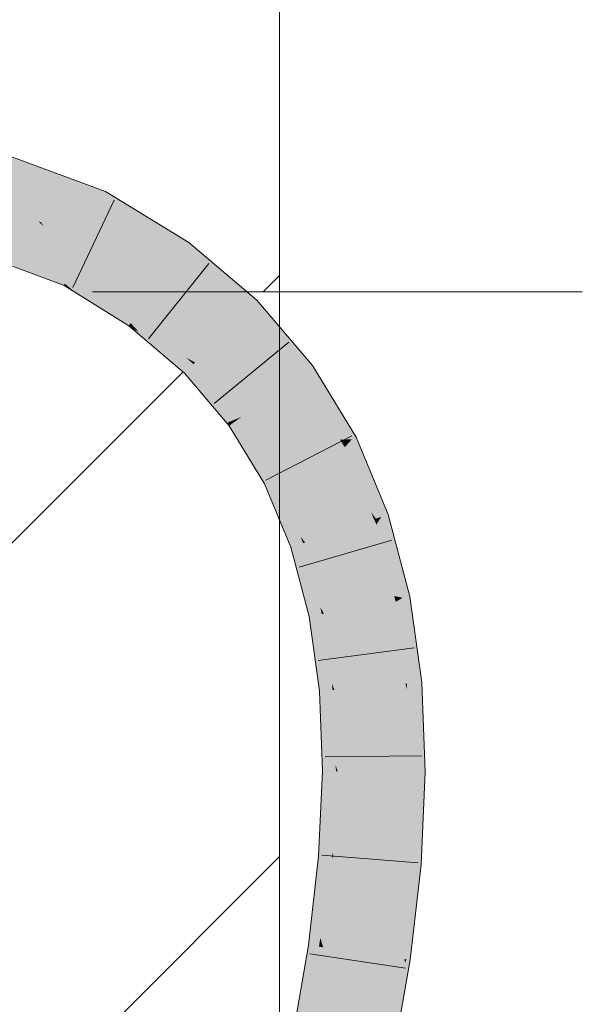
# Model space of a CAD drawing. Extents: x -620 to 3480, y 62 to 1102.
# Tile 135 of 256: x 180.25 to 181.62, y 733.32 to 735.72. Entities that reach past the tile are written whole.
import ezdxf
from ezdxf.lldxf.tags import DXFTag

# ---------------------------------------------------------------- set-up
doc = ezdxf.new("R2010")
doc.units = 0
doc.layers.get('0').update_dxf_attribs({"lineweight": 13})
doc.layers.add('E_Detail_Linie_Text_Bem', color=7, linetype='Continuous', lineweight=13)
for name, color, linetype, lineweight, true_color in [('E_Detail_Wandschraffur', 7, 'Continuous', 5, 0xc0c0c0), ('E_Leerrohr 25-A06G9STU8I', 7, 'Continuous', 9, 0xff8000), ('E_Leerrohr 25-Shading', 7, 'Continuous', 9, 0xff8000)]:
    doc.layers.add(name, color=color, linetype=linetype, lineweight=lineweight, true_color=true_color)
tags = doc.linetypes.add('fein_strichliert', pattern=[4, 1, -2, 1]).pattern_tags.tags
tags[8:9] = [DXFTag(74, 4), DXFTag(75, 0), DXFTag(340, '0'), DXFTag(46, 0.0), DXFTag(50, 0.0), DXFTag(44, 0.0), DXFTag(45, 0.0)]
tags[6:7] = [DXFTag(74, 4), DXFTag(75, 0), DXFTag(340, '0'), DXFTag(46, 0.0), DXFTag(50, 0.0), DXFTag(44, 0.0), DXFTag(45, 0.0)]
tags[4:5] = [DXFTag(74, 4), DXFTag(75, 0), DXFTag(340, '0'), DXFTag(46, 0.0), DXFTag(50, 0.0), DXFTag(44, 0.0), DXFTag(45, 0.0)]

# ---------------------------------------------------------------- blocks, each defined once
blk = doc.blocks.new('Shading-A06G9SG38I', base_point=(178.739, 735.4243))
at = {"layer": 'E_Leerrohr 25-Shading', "color": 43, "true_color": 0xd7ab7f}
for points in [[(180.0606, 735.4072), (180.2711, 735.3681), (179.9819, 735.4717), (180.0047, 735.4667)], [(180.0606, 735.4072), (180.2301, 735.3523), (180.2711, 735.3681), (180.3989, 735.3209)], [(180.3534, 735.2988), (180.4517, 735.2806), (180.1872, 735.3603), (180.2301, 735.3523)], [(180.2301, 735.3523), (180.4517, 735.2806), (180.3989, 735.3209), (180.4596, 735.2984)], [(180.3534, 735.2988), (180.4015, 735.2809), (180.4517, 735.2806), (180.4481, 735.2723)], [(180.5601, 735.2368), (180.4596, 735.2984), (180.4517, 735.2806)], [(180.4015, 735.2809), (180.4448, 735.2649), (180.4481, 735.2723)], [(180.4448, 735.2649), (180.6626, 735.1739), (180.4481, 735.2723), (180.606, 735.2086)], [(180.606, 735.2086), (180.5601, 735.2368), (180.4481, 735.2723), (180.4517, 735.2806)], [(180.6626, 735.1739), (180.4448, 735.2649), (180.6411, 735.1442)], [(180.2458, 735.1117), (180.2928, 735.0942), (180.0428, 735.2263), (180.1385, 735.1788)], [(180.1793, 735.1754), (180.0714, 735.2156), (180.3587, 735.0696), (180.1385, 735.1788)], [(180.2928, 735.0942), (180.3587, 735.0696), (180.1385, 735.1788)], [(180.1793, 735.1754), (180.3587, 735.0696), (180.3606, 735.074)], [(180.3606, 735.074), (180.3703, 735.0961), (180.1793, 735.1754), (180.328, 735.1201)], [(180.6626, 735.1739), (180.6411, 735.1442), (180.8278, 735.0334), (180.8019, 735.0075)], [(180.3703, 735.0961), (180.3735, 735.1031), (180.328, 735.1201)], [(180.5166, 734.9722), (180.5208, 734.9781), (180.3703, 735.0961), (180.3734, 735.1031)], [(180.3734, 735.1031), (180.5208, 734.9781), (180.3735, 735.1031), (180.5328, 734.9946)], [(180.5328, 734.9946), (180.5374, 735.001), (180.3735, 735.1031)], [(180.5166, 734.9722), (180.3703, 735.0961), (180.3874, 735.0518), (180.3606, 735.074)], [(180.3606, 735.074), (180.3587, 735.0696), (180.3874, 735.0518)], [(180.5166, 734.9722), (180.3874, 735.0518), (180.516, 734.9714)], [(180.9631, 734.8748), (180.8278, 735.0334), (180.8817, 734.9141), (180.8019, 735.0075)], [(180.5208, 734.9781), (180.5403, 734.9565), (180.5328, 734.9946), (180.6108, 734.9182)], [(180.5328, 734.9946), (180.6108, 734.9182), (180.5374, 735.001), (180.6563, 734.8935)], [(180.6563, 734.8935), (180.6773, 734.8821), (180.5374, 735.001)], [(180.5166, 734.9722), (180.516, 734.9714), (180.5217, 734.9665)], [(180.5217, 734.9665), (180.5403, 734.9565), (180.5166, 734.9722), (180.5208, 734.9781)], [(180.5403, 734.9565), (180.5217, 734.9665), (180.5621, 734.9321)], [(180.5621, 734.9321), (180.6108, 734.9182), (180.5403, 734.9565)], [(180.5621, 734.9321), (180.6514, 734.8562), (180.6108, 734.9182), (180.6626, 734.8674)], [(180.6108, 734.9182), (180.6626, 734.8674), (180.6563, 734.8935), (180.6733, 734.8782)], [(180.9631, 734.8748), (180.8817, 734.9141), (180.9382, 734.8568)], [(180.8817, 734.9141), (180.9334, 734.8533), (180.9382, 734.8568)], [(180.6733, 734.8782), (180.6773, 734.8821), (180.6563, 734.8935)], [(180.6626, 734.8674), (180.6514, 734.8562), (180.7548, 734.735)], [(180.7548, 734.735), (180.7746, 734.7432), (180.6626, 734.8674), (180.6733, 734.8782)], [(180.6733, 734.8782), (180.7746, 734.7432), (180.6773, 734.8821), (180.7848, 734.7474)], [(180.7848, 734.7474), (180.7903, 734.7496), (180.6773, 734.8821)], [(181.0692, 734.7003), (180.9631, 734.8748), (181.0587, 734.6949), (180.9382, 734.8568)], [(181.0587, 734.6949), (180.9382, 734.8568), (181.0301, 734.6943), (180.9334, 734.8533)], [(180.7606, 734.7281), (180.7769, 734.74), (180.7548, 734.735), (180.7746, 734.7432)], [(180.7769, 734.74), (180.7606, 734.7281), (180.8505, 734.5892), (180.8463, 734.587)], [(180.7746, 734.7432), (180.7769, 734.74), (180.7848, 734.7474), (180.7856, 734.7463)], [(180.8505, 734.5892), (180.8641, 734.5961), (180.7769, 734.74), (180.7856, 734.7463)], [(180.7856, 734.7463), (180.7903, 734.7496), (180.7848, 734.7474)], [(180.7856, 734.7463), (180.8641, 734.5961), (180.7903, 734.7496), (180.8739, 734.6011)], [(180.8739, 734.6011), (180.879, 734.6036), (180.7903, 734.7496)], [(181.0388, 734.6848), (181.0587, 734.6949), (181.0318, 734.6919), (181.0301, 734.6943)], [(181.0301, 734.6943), (181.0366, 734.6837), (181.0373, 734.6841)], [(181.0373, 734.6841), (181.0388, 734.6848), (181.0318, 734.6919)], [(181.044, 734.6786), (181.0587, 734.6949), (181.0388, 734.6848)], [(181.0587, 734.6949), (181.044, 734.6786), (181.1097, 734.6029), (181.111, 734.6)], [(181.1097, 734.6029), (181.0692, 734.7003), (181.0587, 734.6949)], [(181.0366, 734.6837), (181.0416, 734.676), (181.0373, 734.6841)], [(181.1303, 734.5063), (181.0366, 734.6837), (181.1172, 734.502), (181.1055, 734.5179)], [(181.0366, 734.6837), (181.1303, 734.5063), (181.0416, 734.676)], [(181.0373, 734.6841), (181.0416, 734.676), (181.0388, 734.6848), (181.044, 734.6786)], [(181.044, 734.6786), (181.0416, 734.676), (181.111, 734.6), (181.1475, 734.5121)], [(181.1303, 734.5063), (181.1475, 734.5121), (181.0416, 734.676)], [(180.8615, 734.5504), (180.8893, 734.5151), (180.8505, 734.5892), (180.8641, 734.5961)], [(180.8641, 734.5961), (180.8893, 734.5151), (180.8739, 734.6011), (180.9144, 734.4833)], [(180.8739, 734.6011), (180.9144, 734.4833), (180.879, 734.6036), (180.9341, 734.4582)], [(180.9341, 734.4582), (180.9453, 734.444), (180.879, 734.6036)], [(180.8505, 734.5892), (180.8463, 734.587), (180.8615, 734.5504)], [(180.9106, 734.4324), (180.9146, 734.4337), (180.8615, 734.5504), (180.8893, 734.5151)], [(180.8893, 734.5151), (180.9146, 734.4337), (180.9144, 734.4833), (180.9297, 734.4388)], [(181.1055, 734.5179), (181.114, 734.5009), (181.1172, 734.502)], [(181.1055, 734.5179), (181.1128, 734.5005), (181.114, 734.5009)], [(181.1128, 734.5005), (181.1188, 734.4877), (181.114, 734.5009)], [(181.1825, 734.3093), (181.1128, 734.5005), (181.162, 734.3137), (181.162, 734.3138)], [(181.1128, 734.5005), (181.1825, 734.3093), (181.1188, 734.4877)], [(181.114, 734.5009), (181.1188, 734.4877), (181.1172, 734.502), (181.1225, 734.4937)], [(181.1225, 734.4937), (181.1303, 734.5063), (181.1172, 734.502)], [(181.1303, 734.5063), (181.1225, 734.4937), (181.1544, 734.4429)], [(181.1916, 734.3449), (181.1475, 734.5121), (181.1303, 734.5063)], [(180.9144, 734.4833), (180.9297, 734.4388), (180.9341, 734.4582), (180.9402, 734.4423)], [(181.1225, 734.4937), (181.1188, 734.4877), (181.1916, 734.3449), (181.2, 734.3127)], [(181.1825, 734.3093), (181.2, 734.3127), (181.1188, 734.4877)], [(181.1225, 734.4937), (181.1916, 734.3449), (181.1544, 734.4429)], [(180.9402, 734.4423), (180.9453, 734.444), (180.9341, 734.4582)], [(180.9146, 734.4337), (180.9106, 734.4324), (180.92, 734.3965)], [(180.92, 734.3965), (180.9442, 734.3535), (180.9146, 734.4337), (180.9297, 734.4388)], [(180.9297, 734.4388), (180.9442, 734.3535), (180.9402, 734.4423), (180.9657, 734.3155)], [(180.9402, 734.4423), (180.9657, 734.3155), (180.9453, 734.444), (180.9819, 734.2867)], [(180.9819, 734.2867), (180.9908, 734.271), (180.9453, 734.444)], [(180.9548, 734.2639), (180.9594, 734.2648), (180.92, 734.3965), (180.9442, 734.3535)], [(180.9442, 734.3535), (180.9594, 734.2648), (180.9657, 734.3155), (180.9752, 734.2679)], [(180.9657, 734.3155), (180.9752, 734.2679), (180.9819, 734.2867), (180.9858, 734.27)], [(181.162, 734.3138), (181.1641, 734.3056), (181.1647, 734.3057)], [(181.1825, 734.3093), (181.162, 734.3137), (181.166, 734.306)], [(181.162, 734.3137), (181.1647, 734.3057), (181.166, 734.306)], [(181.1682, 734.3011), (181.1825, 734.3093), (181.166, 734.306)], [(181.1825, 734.3093), (181.1682, 734.3011), (181.2039, 734.2217)], [(181.2245, 734.1376), (181.2, 734.3127), (181.1825, 734.3093)], [(180.9858, 734.27), (180.9908, 734.271), (180.9819, 734.2867)], [(181.1641, 734.3056), (181.166, 734.2999), (181.1647, 734.3057)], [(181.1927, 734.1004), (181.2101, 734.1019), (181.1641, 734.3056), (181.166, 734.2999)], [(181.1647, 734.3057), (181.166, 734.2999), (181.166, 734.306), (181.1682, 734.3011)], [(181.1682, 734.3011), (181.166, 734.2999), (181.2245, 734.1376), (181.2292, 734.1036)], [(181.2101, 734.1019), (181.2292, 734.1036), (181.166, 734.2999)], [(181.1682, 734.3011), (181.2245, 734.1376), (181.2039, 734.2217)], [(180.9594, 734.2648), (180.9548, 734.2639), (180.9607, 734.2221)], [(180.9607, 734.2221), (180.9807, 734.173), (180.9594, 734.2648), (180.9752, 734.2679)], [(180.9752, 734.2679), (180.9807, 734.173), (180.9858, 734.27), (180.9978, 734.1312)], [(180.9858, 734.27), (180.9978, 734.1312), (180.9908, 734.271), (181.0102, 734.1008)], [(181.0102, 734.1008), (181.0166, 734.085), (180.9908, 734.271)], [(180.9802, 734.0818), (180.9859, 734.0824), (180.9607, 734.2221), (180.9807, 734.173)], [(180.9807, 734.173), (180.9859, 734.0824), (180.9978, 734.1312), (181.0019, 734.0837)], [(180.9978, 734.1312), (181.0019, 734.0837), (181.0102, 734.1008), (181.012, 734.0847)], [(181.012, 734.0847), (181.0166, 734.085), (181.0102, 734.1008)], [(181.1927, 734.1004), (181.2014, 734.0591), (181.2101, 734.1019), (181.227, 733.9739)], [(181.1933, 734.0861), (181.1933, 734.0859), (181.1927, 734.1004), (181.2014, 734.0591)], [(181.237, 733.898), (181.2292, 734.1036), (181.2101, 734.1019)], [(180.9859, 734.0824), (180.9802, 734.0818), (180.9824, 734.0236)], [(180.9824, 734.0236), (180.9981, 733.972), (180.9859, 734.0824), (181.0019, 734.0837)], [(181.0019, 734.0837), (180.9981, 733.972), (181.012, 734.0847), (181.011, 733.9301)], [(181.012, 734.0847), (181.011, 733.9301), (181.0166, 734.085), (181.0198, 733.9012)], [(181.0198, 733.9012), (181.0241, 733.887), (181.0166, 734.085)], [(181.2009, 733.8861), (181.2155, 733.886), (181.1933, 734.0861)], [(181.1933, 734.0859), (181.2155, 733.886), (181.2014, 734.0591), (181.2375, 733.8859)], [(181.2014, 734.0591), (181.2375, 733.8859), (181.227, 733.9739), (181.237, 733.898)], [(180.9875, 733.8871), (180.9953, 733.8871), (180.9824, 734.0236), (180.9981, 733.972)], [(180.9981, 733.972), (180.9953, 733.8871), (181.011, 733.9301), (181.0107, 733.887)], [(181.011, 733.9301), (181.0107, 733.887), (181.0198, 733.9012), (181.02, 733.887)], [(181.02, 733.887), (181.0241, 733.887), (181.0198, 733.9012)], [(180.9953, 733.8871), (180.9875, 733.8871), (180.9834, 733.7979)], [(180.9834, 733.7979), (180.9959, 733.7498), (180.9953, 733.8871), (181.0107, 733.887)], [(181.0107, 733.887), (180.9959, 733.7498), (181.02, 733.887), (181.0054, 733.713)], [(181.02, 733.887), (181.0054, 733.713), (181.0241, 733.887), (181.0116, 733.6891)], [(181.0116, 733.6891), (181.0145, 733.6778), (181.0241, 733.887)], [(181.1985, 733.8347), (181.2155, 733.886), (181.2009, 733.8861)], [(181.1985, 733.8347), (181.1987, 733.8334), (181.2155, 733.886), (181.2227, 733.6974)], [(181.2276, 733.6694), (181.2375, 733.8859), (181.2227, 733.6974), (181.2155, 733.886)], [(181.1985, 733.8347), (181.1907, 733.6635), (181.2016, 733.6627)], [(181.2241, 733.6608), (181.1985, 733.8347), (181.2016, 733.6627)], [(181.1987, 733.8334), (181.2241, 733.6608), (181.2227, 733.6974)], [(180.978, 733.6808), (180.9884, 733.6799), (180.9834, 733.7979), (180.9959, 733.7498)], [(180.9959, 733.7498), (180.9884, 733.6799), (181.0054, 733.713), (181.0026, 733.6788)], [(181.0054, 733.713), (181.0026, 733.6788), (181.0116, 733.6891), (181.0109, 733.6781)], [(181.0109, 733.6781), (181.0145, 733.6778), (181.0116, 733.6891)], [(181.2241, 733.6608), (181.2272, 733.6606), (181.2227, 733.6974), (181.2276, 733.6694)], [(180.9884, 733.6799), (180.978, 733.6808), (180.9621, 733.5425)], [(180.9621, 733.5425), (180.9737, 733.5068), (180.9884, 733.6799), (181.0026, 733.6788)], [(181.0026, 733.6788), (180.9737, 733.5068), (181.0109, 733.6781), (180.982, 733.4813)], [(181.0109, 733.6781), (180.982, 733.4813), (181.0145, 733.6778), (180.9871, 733.4657)], [(180.9871, 733.4657), (180.9893, 733.4587), (181.0145, 733.6778)], [(181.1918, 733.4295), (181.1907, 733.6635), (181.1785, 733.5566), (181.1785, 733.5569)], [(181.1907, 733.6635), (181.1962, 733.5331), (181.2016, 733.6627)], [(181.1907, 733.6635), (181.1918, 733.4295), (181.1962, 733.5331)], [(181.1962, 733.5331), (181.2241, 733.6608), (181.2016, 733.6627)], [(181.1962, 733.5331), (181.2005, 733.4283), (181.2241, 733.6608), (181.2234, 733.6268)], [(181.2234, 733.6268), (181.2272, 733.6606), (181.2241, 733.6608)], [(180.9531, 733.464), (180.9662, 733.4621), (180.9621, 733.5425), (180.9737, 733.5068)], [(181.1785, 733.5569), (181.1643, 733.4335), (181.1709, 733.4326)], [(181.1785, 733.5566), (181.1709, 733.4326), (181.1875, 733.4302)], [(181.1918, 733.4295), (181.1785, 733.5566), (181.1875, 733.4302)], [(181.1918, 733.4295), (181.2005, 733.4283), (181.1962, 733.5331)], [(180.9737, 733.5068), (180.9662, 733.4621), (180.982, 733.4813), (180.9789, 733.4603)], [(180.982, 733.4813), (180.9789, 733.4603), (180.9871, 733.4657), (180.9862, 733.4592)], [(180.9662, 733.4621), (180.9531, 733.464), (180.917, 733.2551)], [(180.917, 733.2551), (180.932, 733.2441), (180.9662, 733.4621), (180.9789, 733.4603)], [(180.9789, 733.4603), (180.932, 733.2441), (180.9862, 733.4592), (180.9419, 733.2368)], [(180.9862, 733.4592), (180.9419, 733.2368), (180.9893, 733.4587), (180.9476, 733.2327)], [(180.9476, 733.2327), (180.95, 733.2309), (180.9893, 733.4587)], [(180.9862, 733.4592), (180.9893, 733.4587), (180.9871, 733.4657)], [(181.1235, 733.1968), (181.1446, 733.1926), (181.1643, 733.4335), (181.1628, 733.3583)], [(181.1643, 733.4335), (181.1628, 733.3583), (181.1709, 733.4326)], [(181.1709, 733.4326), (181.1628, 733.3583), (181.1875, 733.4302), (181.1879, 733.42)], [(181.1879, 733.42), (181.1918, 733.4295), (181.1875, 733.4302)], [(181.1918, 733.4295), (181.1879, 733.42), (181.1889, 733.3975)], [(181.1918, 733.4295), (181.1889, 733.3975), (181.2005, 733.4283), (181.1902, 733.3683)], [(181.1879, 733.42), (181.1628, 733.3583), (181.1819, 733.3204), (181.1594, 733.1898)], [(181.1879, 733.42), (181.1819, 733.3204), (181.1889, 733.3975)], [(181.1889, 733.3975), (181.1819, 733.3204), (181.1902, 733.3683)], [(181.1446, 733.1926), (181.1594, 733.1898), (181.1628, 733.3583)]]:
    blk.add_solid(points, dxfattribs=at)
at = {"layer": 'E_Leerrohr 25-Shading', "color": 31, "true_color": 0xfabd7f}
for points in [[(180.3534, 735.2988), (180.0606, 735.4072), (180.2559, 735.2409), (179.966, 735.3485)], [(180.328, 735.1201), (180.2559, 735.2409), (180.1793, 735.1754), (180.0962, 735.3002)], [(180.2559, 735.2409), (180.3029, 735.2234), (180.3534, 735.2988), (180.4015, 735.2809)], [(180.3029, 735.2234), (180.4091, 735.184), (180.4015, 735.2809), (180.4448, 735.2649)], [(180.6411, 735.1442), (180.4448, 735.2649), (180.4109, 735.1829), (180.4091, 735.184)], [(180.2559, 735.2409), (180.3082, 735.2143), (180.2964, 735.2259)], [(180.2559, 735.2409), (180.328, 735.1201), (180.3082, 735.2143), (180.3733, 735.1032)], [(180.3082, 735.2143), (180.3029, 735.2234), (180.2964, 735.2259)], [(180.3733, 735.1032), (180.3735, 735.1031), (180.3029, 735.2234), (180.4091, 735.184)], [(180.4091, 735.184), (180.3735, 735.1031), (180.5893, 735.0726), (180.5374, 735.001)], [(180.6411, 735.1442), (180.4109, 735.1829), (180.6016, 735.0897)], [(180.4109, 735.1829), (180.5893, 735.0726), (180.6016, 735.0897)], [(180.8019, 735.0075), (180.6411, 735.1442), (180.7798, 734.9852), (180.6016, 735.0897)], [(180.7798, 734.9852), (180.6016, 735.0897), (180.5927, 735.0697), (180.5893, 735.0726)], [(180.5893, 735.0726), (180.5374, 735.001), (180.7396, 734.9448), (180.6773, 734.8821)], [(180.7798, 734.9852), (180.5927, 735.0697), (180.7498, 734.9551)], [(180.5927, 735.0697), (180.7396, 734.9448), (180.7498, 734.9551)], [(180.8817, 734.9141), (180.8019, 735.0075), (180.7798, 734.9852)], [(180.7886, 734.9217), (180.7798, 734.9852), (180.7498, 734.9551)], [(180.7886, 734.9217), (180.9334, 734.8533), (180.7798, 734.9852), (180.8817, 734.9141)], [(180.7396, 734.9448), (180.6773, 734.8821), (180.8619, 734.8015), (180.7903, 734.7496)], [(180.7396, 734.9448), (180.7886, 734.9217), (180.7498, 734.9551)], [(180.7396, 734.9448), (180.8742, 734.8104), (180.7886, 734.9217), (180.898, 734.8276)], [(180.7396, 734.9448), (180.8619, 734.8015), (180.8742, 734.8104)], [(180.898, 734.8276), (180.9334, 734.8533), (180.7886, 734.9217)], [(181.0301, 734.6943), (180.9334, 734.8533), (180.898, 734.8276)], [(180.9088, 734.7698), (180.898, 734.8276), (180.8742, 734.8104)], [(180.9088, 734.7698), (181.0366, 734.6837), (180.898, 734.8276), (181.0301, 734.6943)], [(180.8619, 734.8015), (180.7903, 734.7496), (180.9578, 734.6437), (180.879, 734.6036)], [(180.8619, 734.8015), (180.9088, 734.7698), (180.8742, 734.8104)], [(180.8619, 734.8015), (180.9711, 734.6504), (180.9088, 734.7698), (180.9987, 734.6644)], [(180.8619, 734.8015), (180.9578, 734.6437), (180.9711, 734.6504)], [(180.9987, 734.6644), (181.0366, 734.6837), (180.9088, 734.7698)], [(181.1055, 734.5179), (181.0366, 734.6837), (180.9987, 734.6644)], [(180.9578, 734.6437), (180.879, 734.6036), (181.029, 734.4723), (180.9453, 734.444)], [(180.9578, 734.6437), (180.9981, 734.6064), (180.9711, 734.6504)], [(180.9578, 734.6437), (181.0716, 734.4866), (180.9981, 734.6064)], [(180.9578, 734.6437), (180.9579, 734.6434), (181.0716, 734.4866), (181.0425, 734.4768)], [(180.9981, 734.6064), (180.9987, 734.6644), (180.9711, 734.6504)], [(180.9981, 734.6064), (181.1128, 734.5005), (180.9987, 734.6644), (181.1055, 734.5179)], [(180.9579, 734.6434), (181.029, 734.4723), (181.0425, 734.4768)], [(181.0716, 734.4866), (181.1128, 734.5005), (180.9981, 734.6064)], [(181.162, 734.3138), (181.1128, 734.5005), (181.0716, 734.4866)], [(181.029, 734.4723), (181.0614, 734.4324), (181.0425, 734.4768)], [(181.0614, 734.4324), (181.0716, 734.4866), (181.0425, 734.4768)], [(181.0614, 734.4324), (181.1641, 734.3056), (181.0716, 734.4866), (181.162, 734.3138)], [(181.029, 734.4723), (180.9453, 734.444), (181.0774, 734.2883), (180.9908, 734.271)], [(181.029, 734.4723), (181.0291, 734.4719), (181.119, 734.2966), (181.0903, 734.2908)], [(181.029, 734.4723), (181.119, 734.2966), (181.0614, 734.4324)], [(181.0291, 734.4719), (181.0774, 734.2883), (181.0903, 734.2908)], [(181.119, 734.2966), (181.1641, 734.3056), (181.0614, 734.4324)], [(181.0774, 734.2883), (180.9908, 734.271), (181.1047, 734.0927), (181.0166, 734.085)], [(181.1434, 734.0961), (181.0903, 734.2908), (181.0775, 734.288), (181.0774, 734.2883)], [(181.1434, 734.0961), (181.0775, 734.288), (181.1164, 734.0938)], [(181.0775, 734.288), (181.1047, 734.0927), (181.1164, 734.0938)], [(181.1891, 734.1001), (181.119, 734.2966), (181.1434, 734.0961), (181.0903, 734.2908)], [(181.1927, 734.1004), (181.1641, 734.3056), (181.1891, 734.1001), (181.119, 734.2966)], [(181.1071, 734.0304), (181.1047, 734.0927), (181.0241, 733.887), (181.0166, 734.085)], [(181.1164, 734.0938), (181.1047, 734.0927), (181.1221, 734.0553)], [(181.1261, 734.0283), (181.1221, 734.0553), (181.1047, 734.0924), (181.1047, 734.0927)], [(181.1434, 734.0961), (181.1164, 734.0938), (181.1793, 733.9324), (181.1221, 734.0553)], [(181.1793, 733.9324), (181.1891, 734.1001), (181.1434, 734.0961)], [(181.1793, 733.9324), (181.2009, 733.8861), (181.1891, 734.1001), (181.1933, 734.0861)], [(181.1933, 734.0861), (181.1927, 734.1004), (181.1891, 734.1001)], [(181.1261, 734.0283), (181.1047, 734.0924), (181.1102, 734.03)], [(181.1047, 734.0924), (181.1071, 734.0304), (181.1102, 734.03)], [(181.1472, 733.8864), (181.1895, 733.8862), (181.1221, 734.0553), (181.1793, 733.9324)], [(181.1071, 734.0304), (181.0241, 733.887), (181.0919, 733.8867)], [(181.1125, 733.8865), (181.1071, 734.0304), (181.0919, 733.8867)], [(181.1071, 734.0304), (181.1125, 733.8865), (181.1261, 734.0283), (181.1472, 733.8864)], [(181.1895, 733.8862), (181.2009, 733.8861), (181.1793, 733.9324)], [(181.0919, 733.8867), (181.0241, 733.887), (181.0603, 733.6741), (181.0145, 733.6778)], [(181.1026, 733.6707), (181.1125, 733.8865), (181.0603, 733.6741), (181.0919, 733.8867)], [(181.1125, 733.8865), (181.1026, 733.6707), (181.1117, 733.6699)], [(181.1125, 733.8865), (181.1117, 733.6699), (181.1623, 733.7446), (181.1707, 733.6652)], [(181.1125, 733.8865), (181.1623, 733.7446), (181.1472, 733.8864)], [(181.1623, 733.7446), (181.1895, 733.8862), (181.1472, 733.8864)], [(181.1623, 733.7446), (181.1907, 733.6635), (181.1895, 733.8862), (181.1985, 733.8347)], [(181.1985, 733.8347), (181.2009, 733.8861), (181.1895, 733.8862)], [(181.1707, 733.6652), (181.1907, 733.6635), (181.1623, 733.7446)], [(181.0603, 733.6741), (181.0145, 733.6778), (181.02, 733.4543), (180.9893, 733.4587)], [(181.0768, 733.4461), (181.1026, 733.6707), (181.02, 733.4543), (181.0603, 733.6741)], [(181.1026, 733.6707), (181.0768, 733.4461), (181.0845, 733.445)], [(181.1026, 733.6707), (181.0845, 733.445), (181.1105, 733.6403), (181.1029, 733.4423)], [(181.1026, 733.6707), (181.1105, 733.6403), (181.1117, 733.6699)], [(181.1105, 733.6403), (181.1707, 733.6652), (181.1117, 733.6699)], [(181.1105, 733.6403), (181.1643, 733.4335), (181.1707, 733.6652), (181.1785, 733.5569)], [(181.1785, 733.5569), (181.1907, 733.6635), (181.1707, 733.6652)], [(181.1029, 733.4423), (181.1643, 733.4335), (181.1105, 733.6403)], [(181.02, 733.4543), (180.9893, 733.4587), (180.9715, 733.2267), (180.95, 733.2309)], [(181.0367, 733.2139), (181.0768, 733.4461), (180.9715, 733.2267), (181.02, 733.4543)], [(181.0768, 733.4461), (181.0367, 733.2139), (181.0432, 733.2126)], [(181.0589, 733.2095), (181.0845, 733.445), (181.0432, 733.2126), (181.0768, 733.4461)], [(181.0871, 733.204), (181.1029, 733.4423), (181.0589, 733.2095), (181.0845, 733.445)], [(181.1235, 733.1968), (181.1643, 733.4335), (181.0871, 733.204), (181.1029, 733.4423)]]:
    blk.add_solid(points, dxfattribs=at)
blk = doc.blocks.new('Referenz-A06G9SU08I')
at = {"layer": 'E_Detail_Linie_Text_Bem', "linetype": 'Continuous', "ltscale": 0.13}
blk.add_line((180.8832, 736.44), (180.8832, 696.44), dxfattribs=at)
at = {"layer": 'E_Detail_Linie_Text_Bem', "color": 0, "linetype": 'Continuous', "ltscale": 0.13}
blk.add_line((181.6195, 735.0543), (180.4277, 735.0543), dxfattribs=at)
at = {"layer": 'E_Detail_Wandschraffur', "linetype": 'ByBlock', "ltscale": 0.13}
for p, q in [((180.8435, 735.0543), (180.8832, 735.094)), ((180.1642, 734.3749), (180.6482, 734.859))]:
    blk.add_line(p, q, dxfattribs=at)
at = {"layer": 'E_Detail_Wandschraffur', "linetype": 'fein_strichliert', "ltscale": 0.13}
blk.add_line((180.1225, 732.9191), (180.8832, 733.6798), dxfattribs=at)
at = {"layer": 'E_Leerrohr 25-A06G9STU8I', "linetype": 'Continuous', "ltscale": 0.13}
for p, q in [((179.9826, 735.4748), (180.4596, 735.2984)), ((180.4596, 735.2984), (180.6626, 735.1739)), ((180.3804, 735.0645), (180.4806, 735.2771)), ((179.9224, 735.2322), (180.3587, 735.0697)), ((180.6626, 735.1739), (180.8278, 735.0334)), ((180.5639, 734.94), (180.7111, 735.1232)), ((180.3587, 735.0697), (180.516, 734.9714)), ((180.8278, 735.0334), (180.9631, 734.8748)), ((180.516, 734.9714), (180.6514, 734.8562)), ((180.7242, 734.7819), (180.9056, 734.9312)), ((180.9631, 734.8748), (181.0692, 734.7002)), ((180.6514, 734.8562), (180.7606, 734.7282)), ((180.7606, 734.7282), (180.8463, 734.5871)), ((180.8496, 734.5959), (181.0585, 734.7035)), ((181.0692, 734.7002), (181.1475, 734.5122)), ((180.8463, 734.5871), (180.9106, 734.4324)), ((181.1475, 734.5122), (181.2, 734.3127)), ((180.9106, 734.4324), (180.9549, 734.2639)), ((180.9309, 734.3837), (181.1563, 734.45)), ((181.2, 734.3127), (181.2292, 734.1036)), ((180.9549, 734.2639), (180.9802, 734.0819)), ((180.9771, 734.1569), (181.2101, 734.1878)), ((181.2292, 734.1036), (181.2375, 733.8859)), ((180.9802, 734.0819), (180.9875, 733.8871)), ((180.9936, 733.9219), (181.2286, 733.9246)), ((180.9875, 733.8871), (180.978, 733.6808)), ((181.2375, 733.8859), (181.2272, 733.6606)), ((180.978, 733.6808), (180.9531, 733.464)), ((180.9856, 733.6829), (181.2199, 733.6641)), ((181.2272, 733.6606), (181.2005, 733.4283)), ((180.9531, 733.464), (180.9141, 733.2379)), ((180.957, 733.4426), (181.1894, 733.408)), ((181.2005, 733.4283), (181.1594, 733.1897))]:
    blk.add_line(p, q, dxfattribs=at)

msp = doc.modelspace()

# ---------------------------------------------------------------- block references
at = {"color": 8, "lineweight": 25, "ltscale": 0.25, "true_color": 0x808080}
msp.add_blockref('Referenz-A06G9SU08I', (0, 0), dxfattribs=at)
msp.add_blockref('Shading-A06G9SG38I', (178.739, 735.4243))

doc.saveas('drawing.dxf')
